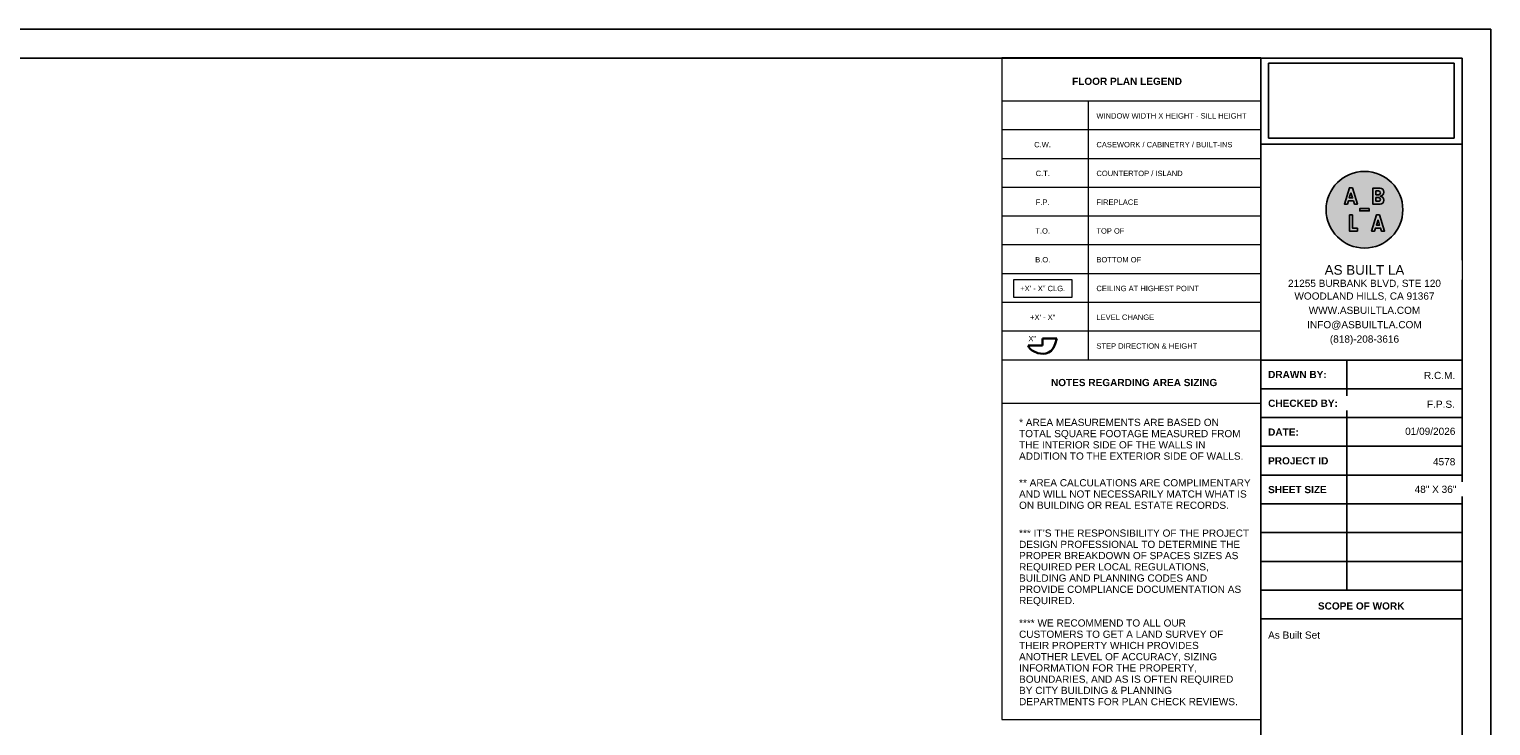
# Model space of a CAD drawing. Header units: inches. Extents: x -2078 to 109126, y -964 to 6385.
# Tile 78 of 256: x 9239 to 11678, y 5222 to 6385. Entities that reach past the tile are written whole.
import ezdxf

# ---------------------------------------------------------------- set-up
doc = ezdxf.new("R2010")
doc.units = ezdxf.units.IN
doc.header["$MEASUREMENT"] = 0
doc.set_wipeout_variables(frame=1)
for name, color, linetype, lineweight in [('A-ANNO', 2, 'Continuous', 5), ('A-DETAIL-2', 20, 'Continuous', 25), ('A-DETAIL-3', 40, 'Continuous', 15)]:
    doc.layers.add(name, color=color, linetype=linetype, lineweight=lineweight)
doc.layers.add('A-HATCH', color=9, linetype='Continuous')
doc.layers.add('A-TB', color=7, linetype='Continuous')
doc.styles.add('Arial_3', font='arial.ttf', dxfattribs={"height": 0.125})
doc.styles.add('Arial_5', font='arial.ttf', dxfattribs={"height": 0.09375})
doc.styles.add('Arial_B_2', font='arialbd.ttf', dxfattribs={"height": 0.125})
doc.styles.add('JC', font='arial.ttf', dxfattribs={"height": 0.125})
picture_1 = doc.add_image_def('image1.png', size_in_pixel=(151, 61))

# ---------------------------------------------------------------- blocks, each defined once
blk = doc.blocks.new('JC_TB_48x36 - JC_TB_3624-1264225-Floor Plans')
at = {"layer": 'A-TB'}
for p, q in [((47.997, 24.012), (-0.003, 24.012)), ((47.997, -11.988), (47.997, 24.012)), ((47.497, 23.512), (0.747, 23.512)), ((43.997, 23.512), (43.997, -11.488)), ((47.497, -11.488), (47.497, 23.512)), ((47.497, 22.012), (43.997, 22.012)), ((47.497, 18.262), (43.997, 18.262)), ((45.497, 18.262), (45.497, 14.263)), ((47.497, 17.762), (43.997, 17.762)), ((47.497, 17.263), (43.997, 17.263)), ((47.497, 16.763), (43.997, 16.763)), ((47.497, 16.263), (43.997, 16.263)), ((47.497, 15.763), (43.997, 15.763)), ((47.497, 15.263), (43.997, 15.263)), ((47.497, 14.763), (43.997, 14.763)), ((47.497, 14.263), (43.997, 14.263)), ((47.497, 13.763), (43.997, 13.763))]:
    blk.add_line(p, q, dxfattribs=at)
at = {"layer": 'A-TB', "char_height": 0.125, "attachment_point": 1, "bg_fill": 2}
for s, insert, width, style in [('21255 Burbank Blvd, Ste 120', (44.596, 19.632), 2.74909, 'Arial_3'), ('(818)-208-3616', (45.182, 18.691), 1.44556, 'Arial_3'), ('DRAWN BY:', (44.126, 18.073), 1.22463, 'Arial_B_2'), ('CHECKED BY:', (44.126, 17.573), 1.4645, 'Arial_B_2'), ('DATE:', (44.126, 17.073), 0.63441, 'Arial_B_2'), ('PROJECT ID', (44.126, 16.573), 1.26566, 'Arial_B_2'), ('SHEET SIZE', (44.126, 16.073), 1.23725, 'Arial_B_2'), ('SCOPE OF WORK', (44.992, 14.05), 1.82747, 'Arial_B_2')]:
    blk.add_mtext(s, dxfattribs=dict(at, insert=insert, width=width, style=style))
at = {"layer": 'A-TB', "char_height": 0.125, "attachment_point": 1, "style": 'Arial_3', "bg_fill": 2}
for s, insert, width in [('WOODLAND HILLS, CA 91367', (44.513, 19.437), 2.95425), ('INFO@ASBUILTLA.COM', (44.738, 18.941), 2.41138), ('48" X 36"', (46.673, 16.078), 0.87428)]:
    blk.add_mtext(s, dxfattribs=dict(at, insert=insert, width=width))
at = {"layer": 'A-TB', "insert": (44.751, 19.191), "char_height": 0.125, "width": 2.37666, "attachment_point": 1, "style": 'Arial_3', "bg_fill": 2}
blk.add_mtext('WWW.ASBUILTLA.COM', dxfattribs=at)
blk = doc.blocks.new('Logo - ABLA - CAD Format')
at = {"layer": 'A-HATCH', "true_color": 0xc9ee63}
h = blk.add_hatch(color=71, dxfattribs=at)
h.dxf.hatch_style = 1
h.paths.add_polyline_path([(-0.707, 0.887), (-0.79, 0.617), (-0.624, 0.617)], flags=0)
h.paths.add_polyline_path([(0.595, 0.782), (0.736, 0.782, 1), (0.736, 0.977), (0.595, 0.977)], flags=0)
h.paths.add_polyline_path([(0.595, 0.438), (0.736, 0.438, 1), (0.736, 0.632), (0.595, 0.632)], flags=0)
h.paths.add_polyline_path([(0.624, -0.797), (0.79, -0.797), (0.707, -0.527)], flags=0)
h.paths.add_polyline_path([(-2, 0, 1), (2, 0, 1)])
h.paths.add_polyline_path([(0.803, 0.283), (0.44, 0.283), (0.44, 1.132), (0.803, 1.132, -1), (0.803, 0.707, -1)], flags=16)
h.paths.add_polyline_path([(0.736, 0.438), (0.595, 0.438), (0.595, 0.632), (0.736, 0.632, -1)], flags=0)
h.paths.add_polyline_path([(0.787, -0.267), (1.048, -1.116), (0.888, -1.116), (0.839, -0.957), (0.575, -0.957), (0.526, -1.116), (0.367, -1.116), (0.627, -0.267)], flags=16)
h.paths.add_polyline_path([(0.736, 0.782), (0.595, 0.782), (0.595, 0.977), (0.736, 0.977, -1)], flags=0)
h.paths.add_polyline_path([(0.707, -0.527), (0.79, -0.797), (0.624, -0.797)], flags=0)
h.paths.add_polyline_path([(0.25, 0.062), (0.25, -0.062), (-0.25, -0.062), (-0.25, 0.062)], flags=16)
h.paths.add_polyline_path([(-0.367, 0.298), (-0.526, 0.298), (-0.575, 0.458), (-0.839, 0.458), (-0.888, 0.298), (-1.048, 0.298), (-0.787, 1.147), (-0.627, 1.147)], flags=16)
h.paths.add_polyline_path([(-0.627, -0.267), (-0.627, -0.957), (-0.367, -0.957), (-0.367, -1.116), (-0.787, -1.116), (-0.787, -0.267)], flags=16)
h.paths.add_polyline_path([(-0.624, 0.617), (-0.79, 0.617), (-0.707, 0.887)], flags=0)
at = {"layer": 'A-HATCH'}
h = blk.add_hatch(color=250, dxfattribs=at)
h.dxf.hatch_style = 1
h.paths.add_polyline_path([(-0.627, 1.147), (-0.787, 1.147), (-1.048, 0.298), (-0.888, 0.298), (-0.839, 0.458), (-0.575, 0.458), (-0.526, 0.298), (-0.367, 0.298)])
h.paths.add_polyline_path([(-0.624, 0.617), (-0.79, 0.617), (-0.707, 0.887)], flags=16)
h.paths.add_polyline_path([(0.44, 0.283), (0.803, 0.283, 1), (0.803, 0.707, 1), (0.803, 1.132), (0.44, 1.132)])
h.paths.add_polyline_path([(0.595, 0.438), (0.595, 0.632), (0.736, 0.632, -1), (0.736, 0.438)], flags=16)
h.paths.add_polyline_path([(0.595, 0.782), (0.595, 0.977), (0.736, 0.977, -1), (0.736, 0.782)], flags=16)
h.paths.add_polyline_path([(0.367, -1.116), (0.526, -1.116), (0.575, -0.957), (0.839, -0.957), (0.888, -1.116), (1.048, -1.116), (0.787, -0.267), (0.627, -0.267)])
h.paths.add_polyline_path([(0.707, -0.527), (0.79, -0.797), (0.624, -0.797)], flags=16)
h.paths.add_polyline_path([(0.25, -0.062), (0.25, 0.062), (-0.25, 0.062), (-0.25, -0.062)])
h.paths.add_polyline_path([(-0.787, -1.116), (-0.367, -1.116), (-0.367, -0.957), (-0.627, -0.957), (-0.627, -0.267), (-0.787, -0.267)])
at = {"layer": 'A-HATCH', "true_color": 0xc9ee63}
h = blk.add_hatch(color=71, dxfattribs=at)
h.dxf.hatch_style = 1
h.paths.add_polyline_path([(-0.707, 0.887), (-0.79, 0.617), (-0.624, 0.617)])
h.paths.add_polyline_path([(0.736, 0.782, 1), (0.736, 0.977), (0.595, 0.977), (0.595, 0.782)])
h.paths.add_polyline_path([(0.595, 0.632), (0.595, 0.438), (0.736, 0.438, 1), (0.736, 0.632)])
h.paths.add_polyline_path([(0.624, -0.797), (0.79, -0.797), (0.707, -0.527)])
blk.add_circle((0, 0), 2)
at = {"layer": 'A-HATCH', "color": 250}
for points in [[(-0.627, 1.147), (-0.367, 0.298), (-0.526, 0.298), (-0.575, 0.458), (-0.839, 0.458), (-0.888, 0.298), (-1.048, 0.298), (-0.787, 1.147)], [(-0.707, 0.887), (-0.624, 0.617), (-0.79, 0.617)], [(0.25, 0.062), (-0.25, 0.062), (-0.25, -0.062), (0.25, -0.062)], [(0.787, -0.267), (1.048, -1.116), (0.888, -1.116), (0.839, -0.957), (0.575, -0.957), (0.526, -1.116), (0.367, -1.116), (0.627, -0.267)], [(0.707, -0.527), (0.79, -0.797), (0.624, -0.797)]]:
    blk.add_lwpolyline(points, close=True, dxfattribs=at)
for points in [[(0.803, 0.707, -1), (0.803, 0.283), (0.44, 0.283), (0.44, 1.132), (0.803, 1.132, -1)], [(0.595, 0.977), (0.736, 0.977, -1), (0.736, 0.782), (0.595, 0.782)], [(0.595, 0.438), (0.736, 0.438, 1), (0.736, 0.632), (0.595, 0.632)]]:
    blk.add_lwpolyline(points, format="xyb", close=True, dxfattribs=at)
for points in [[(-0.787, -0.267), (-0.787, -1.116), (-0.367, -1.116)], [(-0.627, -0.267), (-0.787, -0.267)], [(-0.627, -0.267), (-0.627, -0.957), (-0.367, -0.957)], [(-0.367, -0.957), (-0.367, -1.116)]]:
    blk.add_lwpolyline(points, dxfattribs=at)
blk = doc.blocks.new('TB-INFO-ABLA')
blk.add_wipeout([(168, 180), (168, 0), (0, 0), (0, 180)])
blk.add_wipeout([(168, 180), (168, 0), (0, 0), (0, 180)])
at = {"xscale": 16, "yscale": 16, "zscale": 16}
blk.add_blockref('Logo - ABLA - CAD Format', (86.6, 125.4), dxfattribs=at)
at = {"char_height": 6, "width": 168.619, "attachment_point": 2, "style": 'JC', "bg_fill": 2}
for s, insert in [('21255 BURBANK BLVD, STE 120', (86.6, 67)), ('(818)-208-3616', (86.6, 20.5))]:
    blk.add_mtext(s, dxfattribs=dict(at, insert=insert))
for s, insert in [('WOODLAND HILLS, CA 91367', (86.6, 56.4)), ('INFO@ASBUILTLA.COM', (86.6, 32.5))]:
    blk.add_mtext(s, dxfattribs=dict(at, insert=insert))
at = {"insert": (86.6, 44.5), "char_height": 6, "width": 168.619, "attachment_point": 2, "style": 'JC', "bg_fill": 2}
blk.add_mtext('WWW.ASBUILTLA.COM', dxfattribs=at)
blk.add_lwpolyline([(168, 180), (0, 180), (0, 0), (168, 0)], close=True)
at = {"insert": (86.6, 75.1), "char_height": 8, "width": 154.347, "attachment_point": 5, "style": 'JC', "bg_fill": 2}
blk.add_mtext('AS BUILT LA ', dxfattribs=at)

msp = doc.modelspace()

# ---------------------------------------------------------------- linework, layer by layer
at = {"layer": 'A-DETAIL-2', "lineweight": 30}
for p, q in [((10929.548, 5856.755), (10905.548, 5856.755)), ((10953.548, 5868.501), (10929.548, 5868.501)), ((10929.548, 5868.501), (10929.548, 5856.755))]:
    msp.add_line(p, q, dxfattribs=at)
msp.add_open_spline([(10953.548, 5868.501), (10948.305, 5841.53), (10921.749, 5841.53), (10909.388, 5849.629), (10905.548, 5856.755)], degree=3, knots=[0, 0, 0, 0, 0.0199103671, 0.0342127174, 0.0342127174, 0.0342127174, 0.0342127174], dxfattribs=at)
at = {"layer": 'A-DETAIL-3'}
for p, q in [((11293.88, 6336.663), (10861.88, 6336.663)), ((10861.88, 6336.663), (10861.88, 5832.663)), ((11293.88, 5832.663), (11293.88, 6336.663)), ((11293.88, 6336.663), (11293.88, 6264.663)), ((11293.88, 6264.663), (10861.88, 6264.663)), ((11005.88, 6264.663), (11005.88, 5832.663)), ((11293.88, 6216.663), (10861.88, 6216.663)), ((11293.88, 6168.663), (10861.88, 6168.663)), ((11293.88, 6120.663), (10861.88, 6120.663)), ((11293.88, 6072.663), (10861.88, 6072.663)), ((11293.88, 6024.663), (10861.88, 6024.663)), ((11293.88, 5976.663), (10861.88, 5976.663)), ((11293.88, 5928.663), (10861.88, 5928.663)), ((11293.88, 5880.663), (10861.88, 5880.663)), ((11293.88, 5832.663), (10861.88, 5832.663)), ((10861.88, 5832.663), (10861.88, 5232.663)), ((11293.88, 5832.663), (10861.88, 5832.663)), ((11293.88, 5232.663), (11293.88, 5832.663)), ((10861.88, 5760.663), (11293.88, 5760.663)), ((10861.88, 5232.663), (11293.88, 5232.663))]:
    msp.add_line(p, q, dxfattribs=at)

# ---------------------------------------------------------------- texts
at = {"layer": 'A-ANNO', "lineweight": 50, "char_height": 12, "attachment_point": 1}
for s, insert, width, style in [('FLOOR PLAN LEGEND', (10979.076, 6303.799), 221.19, 'Arial_B_2'), ('NOTES REGARDING AREA SIZING', (10943.854, 5801.11), 332.997, 'Arial_B_2'), ('* AREA MEASUREMENTS ARE BASED ON ', (10890.604, 5734.624), 410.262, 'Arial_3'), ('TOTAL SQUARE FOOTAGE MEASURED FROM ', (10890.604, 5715.874), 453.591, 'Arial_3'), ('THE INTERIOR SIDE OF THE WALLS IN ', (10890.604, 5697.124), 384.204, 'Arial_3'), ('ADDITION TO THE EXTERIOR SIDE OF WALLS.', (10890.604, 5678.374), 454.803, 'Arial_3'), ('** AREA CALCULATIONS ARE COMPLIMENTARY ', (10890.604, 5633.827), 473.892, 'Arial_3'), ('AND WILL NOT NECESSARILY MATCH WHAT IS ', (10890.604, 5615.077), 468.135, 'Arial_3'), ('ON BUILDING OR REAL ESTATE RECORDS.', (10890.604, 5596.327), 424.503, 'Arial_3'), ('*** IT', (10890.604, 5549.831), 47.571, 'Arial_3'), ('’', (10929.854, 5549.831), 4.545, 'Arial_3'), ('S THE RESPONSIBILITY OF THE PROJECT ', (10933.604, 5549.831), 419.958, 'Arial_3'), ('DESIGN PROFESSIONAL TO DETERMINE THE ', (10890.604, 5531.081), 452.985, 'Arial_3'), ('PROPER BREAKDOWN OF SPACES SIZES AS ', (10890.604, 5512.331), 451.47, 'Arial_3'), ('REQUIRED PER LOCAL REGULATIONS, ', (10890.604, 5493.581), 389.355, 'Arial_3'), ('BUILDING AND PLANNING CODES AND ', (10890.604, 5474.831), 385.719, 'Arial_3'), ('PROVIDE COMPLIANCE DOCUMENTATION AS ', (10890.604, 5456.081), 454.5, 'Arial_3'), ('REQUIRED.', (10890.604, 5437.331), 112.716, 'Arial_3'), ('**** WE RECOMMEND TO ALL OUR ', (10890.604, 5399.835), 343.299, 'Arial_3'), ('CUSTOMERS TO GET A LAND SURVEY OF ', (10890.604, 5381.085), 419.049, 'Arial_3'), ('ANOTHER LEVEL OF ACCURACY, SIZING ', (10890.604, 5343.585), 406.626, 'Arial_3'), ('THEIR PROPERTY WHICH PROVIDES ', (10890.604, 5362.335), 370.266, 'Arial_3'), ('INFORMATION FOR THE PROPERTY, ', (10890.604, 5324.835), 365.721, 'Arial_3'), ('BOUNDARIES, AND AS IS OFTEN REQUIRED ', (10890.604, 5306.085), 439.653, 'Arial_3'), ('BY CITY BUILDING & PLANNING ', (10890.604, 5287.335), 315.423, 'Arial_3'), ('DEPARTMENTS FOR PLAN CHECK REVIEWS.', (10890.604, 5268.585), 443.592, 'Arial_3')]:
    msp.add_mtext(s, dxfattribs=dict(at, insert=insert, width=width, style=style))
at = {"layer": 'A-ANNO', "char_height": 9, "attachment_point": 1, "style": 'Arial_5'}
for s, insert, width in [('WINDOW WIDTH X HEIGHT - SILL HEIGHT', (11019.691, 6244.588), 307.848), ('C.W.', (10915.803, 6196.588), 34.845), ('CASEWORK / CABINETRY / BUILT-INS', (11019.691, 6196.588), 278.154), ('C.T.', (10918.303, 6148.588), 29.088), ('COUNTERTOP / ISLAND', (11019.691, 6148.588), 176.649), ('F.P.', (10918.553, 6100.588), 28.179), ('FIREPLACE', (11019.691, 6100.588), 85.446), ('T.O.', (10917.803, 6052.588), 29.997), ('TOP OF', (11019.691, 6052.588), 57.57), ('B.O.', (10917.553, 6004.588), 30.906), ('BOTTOM OF ', (11019.691, 6004.588), 96.354), ('+X\' - X" CLG.', (10892.563, 5956.588), 91.506), ('CEILING AT HIGHEST POINT', (11019.691, 5956.588), 209.07), ('+X\' - X"', (10909.053, 5908.588), 51.207), ('LEVEL CHANGE', (11019.691, 5908.588), 118.473), ('X"', (10906.18, 5872.826), 15.453), ('STEP DIRECTION & HEIGHT', (11019.691, 5860.588), 206.04)]:
    msp.add_mtext(s, dxfattribs=dict(at, insert=insert, width=width))
at = {"layer": 'A-TB', "char_height": 12, "attachment_point": 1, "style": 'Arial_3', "bg_fill": 3, "box_fill_scale": 1.25, "bg_fill_color": 256, "bg_fill_true_color": 13158600, "bg_fill_transparency": 0}
for s, insert, width in [('R.C.M.', (11566.416, 5812.892), 63.024), ('F.P.S.', (11571.442, 5764.892), 56.964), ('01/09/2026', (11534.932, 5719.695), 101.202), ('4578', (11581.42, 5668.892), 44.844)]:
    msp.add_mtext(s, dxfattribs=dict(at, insert=insert, width=width))

# ---------------------------------------------------------------- next in the draw order: block references
at = {"layer": 'A-TB', "xscale": 96, "yscale": 96, "zscale": 96}
msp.add_blockref('JC_TB_48x36 - JC_TB_3624-1264225-Floor Plans', (7070.18, 4079.463), dxfattribs=at)

# ---------------------------------------------------------------- next in the draw order: linework, layer by layer
at = {"layer": 'A-ANNO', "flags": 128}
msp.add_lwpolyline([(10882.133, 5967.018), (10978.58, 5967.018), (10978.58, 5937.145), (10882.133, 5937.145)], close=True, dxfattribs=at)

# ---------------------------------------------------------------- next in the draw order: block references
at = {"xscale": 2, "yscale": 2, "zscale": 2}
msp.add_blockref('TB-INFO-ABLA', (11293.88, 5832.663), dxfattribs=at)

# ---------------------------------------------------------------- next in the draw order: texts
at = {"layer": 'A-TB', "insert": (11306.241, 5379.642), "char_height": 12, "width": 105.747, "attachment_point": 1, "style": 'Arial_3', "bg_fill": 3, "box_fill_scale": 1.25, "bg_fill_color": 256, "bg_fill_true_color": 13158600, "bg_fill_transparency": 0}
msp.add_mtext('As Built Set', dxfattribs=at)

# ---------------------------------------------------------------- next in the draw order: pictures from other files: only their frames are drawn
at = {"color": 7, "true_color": 0xffffff}
image = msp.add_image(picture_1, insert=(11306.871, 6202.982), size_in_units=(310.066, 125.259), dxfattribs=at)
image.dxf.flags = 15

doc.saveas('drawing.dxf')
